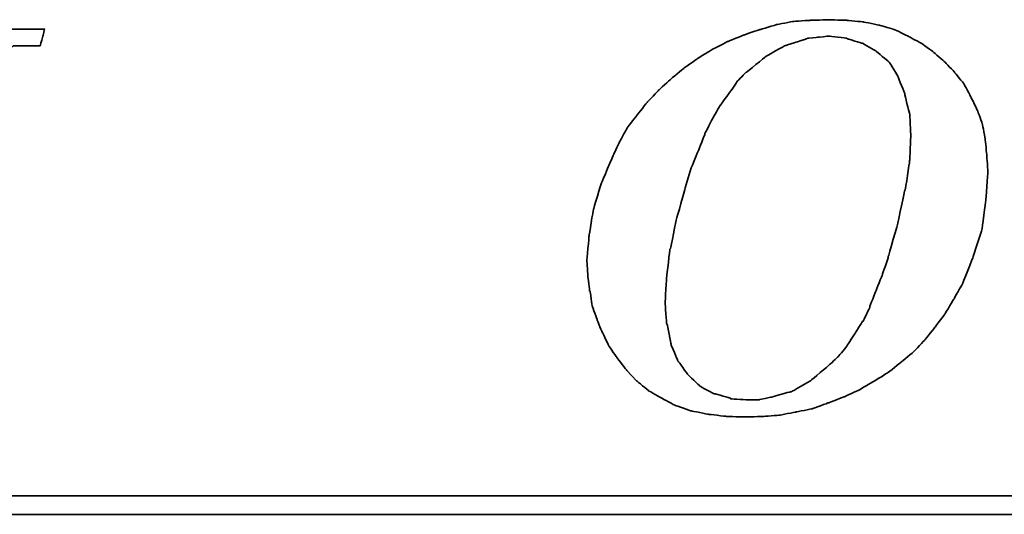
# Model space of a CAD drawing. Header units: millimetres. Extents: x 21 to 553, y -27 to 131.
# Tile 35 of 51: x 414.98 to 426.23, y 21.55 to 27.2. Entities that reach past the tile are written whole.
import ezdxf

# ---------------------------------------------------------------- set-up
doc = ezdxf.new("R2010")
doc.units = ezdxf.units.MM
doc.header["$LTSCALE"] = 0.15
doc.layers.add('DIM', color=4, linetype='CONTINUOUS')
doc.layers.add('layer 1', color=7, linetype='CONTINUOUS')

# ---------------------------------------------------------------- blocks, each defined once
blk = doc.blocks.new('TBI MOTION logo(完整正式版)')
at = {"layer": 'layer 1', "color": 22, "lineweight": 35}
for points, knots in [([(-11.34375, -6.98375), (-11.34375, -6.98375), (-10.91375, -7.43875), (-10.91375, -7.43875), (-10.91375, -7.43875), (-10.91375, -7.43875), (-10.38625, -7.87125), (-10.38625, -7.87125), (-10.38625, -7.87125), (-10.38625, -7.87125), (-9.81125, -8.20375), (-9.81125, -8.20375), (-9.81125, -8.20375), (-9.81125, -8.20375), (-9.21125, -8.51875), (-9.21125, -8.51875), (-9.21125, -8.51875), (-9.21125, -8.51875), (-8.51625, -8.75875), (-8.51625, -8.75875), (-8.51625, -8.75875), (-8.51625, -8.75875), (-7.77125, -8.90375), (-7.77125, -8.90375), (-7.77125, -8.90375), (-7.77125, -8.90375), (-6.97875, -8.99875), (-6.97875, -8.99875), (-6.97875, -8.99875), (-6.97875, -8.99875), (-6.14125, -9.02375), (-6.14125, -9.02375), (-6.14125, -9.02375), (-6.14125, -9.02375), (-5.37125, -8.99875), (-5.37125, -8.99875), (-5.37125, -8.99875), (-5.37125, -8.99875), (-4.65375, -8.94875), (-4.65375, -8.94875), (-4.65375, -8.94875), (-4.65375, -8.94875), (-3.93375, -8.80625), (-3.93375, -8.80625), (-3.93375, -8.80625), (-3.93375, -8.80625), (-3.21375, -8.66375), (-3.21375, -8.66375), (-3.21375, -8.66375), (-3.21375, -8.66375), (-2.49375, -8.39875), (-2.49375, -8.39875), (-2.49375, -8.39875), (-2.49375, -8.39875), (-1.79875, -8.13375), (-1.79875, -8.13375), (-1.79875, -8.13375), (-1.79875, -8.13375), (-1.17375, -7.84375), (-1.17375, -7.84375), (-1.17375, -7.84375), (-1.17375, -7.84375), (-0.52375, -7.46375), (-0.52375, -7.46375), (-0.52375, -7.46375), (-0.52375, -7.46375), (0.10124, -7.07875), (0.10124, -7.07875), (0.10124, -7.07875), (0.10124, -7.07875), (0.67625, -6.62375), (0.67625, -6.62375), (0.67625, -6.62375), (0.67625, -6.62375), (1.24874, -6.14375), (1.24874, -6.14375), (1.24874, -6.14375), (1.24874, -6.14375), (1.72874, -5.64125), (1.72874, -5.64125), (1.72874, -5.64125), (1.72874, -5.64125), (2.18624, -5.06375), (2.18624, -5.06375), (2.18624, -5.06375), (2.18624, -5.06375), (2.61625, -4.48874), (2.61625, -4.48874), (2.61625, -4.48874), (2.61625, -4.48874), (3.00125, -3.83874), (3.00125, -3.83874), (3.00125, -3.83874), (3.00125, -3.83874), (3.36124, -3.21374), (3.36124, -3.21374), (3.36124, -3.21374), (3.36124, -3.21374), (3.84374, -1.99125), (3.84374, -1.99125), (3.84374, -1.99125), (3.84374, -1.99125), (4.22625, -0.81875), (4.22625, -0.81875), (4.22625, -0.81875), (4.22625, -0.81875), (4.39125, 0.45624), (4.39125, 0.45624), (4.39125, 0.45624), (4.39125, 0.45624), (4.48874, 1.70124), (4.48874, 1.70124), (4.48874, 1.70124), (4.48874, 1.70124), (4.43874, 2.44625), (4.43874, 2.44625), (4.43874, 2.44625), (4.43874, 2.44625), (4.36874, 3.14125), (4.36874, 3.14125), (4.36874, 3.14125), (4.36874, 3.14125), (4.25125, 3.81125), (4.25125, 3.81125), (4.25125, 3.81125), (4.25125, 3.81125), (4.03124, 4.41125), (4.03124, 4.41125), (4.03124, 4.41125), (4.03124, 4.41125), (3.74374, 5.01125), (3.74374, 5.01125), (3.74374, 5.01125), (3.74374, 5.01125), (3.43124, 5.58875), (3.43124, 5.58875), (3.43124, 5.58875), (3.43124, 5.58875), (3.02625, 6.09125), (3.02625, 6.09125), (3.02625, 6.09125), (3.02625, 6.09125), (2.59374, 6.54875), (2.59374, 6.54875), (2.59374, 6.54875), (2.59374, 6.54875), (2.09124, 6.98125), (2.09124, 6.98125), (2.09124, 6.98125), (2.09124, 6.98125), (1.56124, 7.36625), (1.56124, 7.36625), (1.56124, 7.36625), (1.56124, 7.36625), (0.98624, 7.67625), (0.98624, 7.67625), (0.98624, 7.67625), (0.98624, 7.67625), (0.38624, 7.96375), (0.38624, 7.96375), (0.38624, 7.96375), (0.38624, 7.96375), (-0.25875, 8.15625), (-0.25875, 8.15625), (-0.25875, 8.15625), (-0.25875, 8.15625), (-0.98125, 8.30125), (-0.98125, 8.30125), (-0.98125, 8.30125), (-0.98125, 8.30125), (-1.70124, 8.37125), (-1.70124, 8.37125), (-1.70124, 8.37125), (-1.70124, 8.37125), (-2.49375, 8.39624), (-2.49375, 8.39624), (-2.49375, 8.39624), (-2.49375, 8.39624), (-3.28625, 8.37125), (-3.28625, 8.37125), (-3.28625, 8.37125), (-3.28625, 8.37125), (-4.05125, 8.32125), (-4.05125, 8.32125), (-4.05125, 8.32125), (-4.05125, 8.32125), (-4.77375, 8.18125), (-4.77375, 8.18125), (-4.77375, 8.18125), (-4.77375, 8.18125), (-5.51625, 7.96375), (-5.51625, 7.96375), (-5.51625, 7.96375), (-5.51625, 7.96375), (-6.21125, 7.72625), (-6.21125, 7.72625), (-6.21125, 7.72625), (-6.21125, 7.72625), (-6.92875, 7.43625), (-6.92875, 7.43625), (-6.92875, 7.43625), (-6.92875, 7.43625), (-7.57875, 7.10125), (-7.57875, 7.10125), (-7.57875, 7.10125), (-7.57875, 7.10125), (-8.24875, 6.69125), (-8.24875, 6.69125), (-8.24875, 6.69125), (-8.24875, 6.69125), (-8.84875, 6.26125), (-8.84875, 6.26125), (-8.84875, 6.26125), (-8.84875, 6.26125), (-9.42625, 5.78125), (-9.42625, 5.78125), (-9.42625, 5.78125), (-9.42625, 5.78125), (-9.95375, 5.30125), (-9.95375, 5.30125), (-9.95375, 5.30125), (-9.95375, 5.30125), (-10.43375, 4.79624), (-10.43375, 4.79624), (-10.43375, 4.79624), (-10.43375, 4.79624), (-10.88875, 4.22125), (-10.88875, 4.22125), (-10.88875, 4.22125), (-10.88875, 4.22125), (-11.29875, 3.69375), (-11.29875, 3.69375), (-11.29875, 3.69375), (-11.29875, 3.69375), (-11.63375, 3.09125), (-11.63375, 3.09125), (-11.63375, 3.09125), (-11.63375, 3.09125), (-11.91875, 2.49625), (-11.91875, 2.49625), (-11.91875, 2.49625), (-11.91875, 2.49625), (-12.44875, 1.24625), (-12.44875, 1.24625), (-12.44875, 1.24625), (-12.44875, 1.24625), (-12.80875, 0.06874), (-12.80875, 0.06874), (-12.80875, 0.06874), (-12.80875, 0.06874), (-12.99875, -1.07875), (-12.99875, -1.07875), (-12.99875, -1.07875), (-12.99875, -1.07875), (-13.09375, -2.18375), (-13.09375, -2.18375), (-13.09375, -2.18375), (-13.09375, -2.18375), (-13.04875, -2.85375), (-13.04875, -2.85375), (-13.04875, -2.85375), (-13.04875, -2.85375), (-12.97375, -3.50375), (-12.97375, -3.50375), (-12.97375, -3.50375), (-12.97375, -3.50375), (-12.95375, -3.50375), (-12.95375, -3.50375), (-12.95375, -3.50375), (-12.95375, -3.50375), (-12.85375, -4.17375), (-12.85375, -4.17375), (-12.85375, -4.17375), (-12.85375, -4.17375), (-12.63875, -4.77624), (-12.63875, -4.77624), (-12.63875, -4.77624), (-12.63875, -4.77624), (-12.39875, -5.35125), (-12.39875, -5.35125), (-12.39875, -5.35125), (-12.39875, -5.35125), (-12.11375, -5.92875), (-12.11375, -5.92875), (-12.11375, -5.92875), (-12.11375, -5.92875), (-11.75375, -6.45375), (-11.75375, -6.45375), (-11.75375, -6.45375), (-11.75375, -6.45375), (-11.34375, -6.98375), (-11.34375, -6.98375)], [0, 0, 0, 0, 0.01369863, 0.01369863, 0.01369863, 0.01369864, 0.02739726, 0.02739726, 0.02739726, 0.02739727, 0.04109589, 0.04109589, 0.04109589, 0.0410959, 0.05479452, 0.05479452, 0.05479452, 0.05479453, 0.06849315, 0.06849315, 0.06849315, 0.06849316, 0.08219178, 0.08219178, 0.08219178, 0.08219179, 0.09589041, 0.09589041, 0.09589041, 0.09589042, 0.10958904, 0.10958904, 0.10958904, 0.10958905, 0.12328767, 0.12328767, 0.12328767, 0.12328768, 0.1369863, 0.1369863, 0.1369863, 0.13698631, 0.15068493, 0.15068493, 0.15068493, 0.15068494, 0.16438356, 0.16438356, 0.16438356, 0.16438357, 0.17808219, 0.17808219, 0.17808219, 0.1780822, 0.19178082, 0.19178082, 0.19178082, 0.19178083, 0.20547945, 0.20547945, 0.20547945, 0.20547946, 0.21917808, 0.21917808, 0.21917808, 0.21917809, 0.23287671, 0.23287671, 0.23287671, 0.23287672, 0.24657534, 0.24657534, 0.24657534, 0.24657535, 0.26027397, 0.26027397, 0.26027397, 0.26027398, 0.2739726, 0.2739726, 0.2739726, 0.27397261, 0.28767123, 0.28767123, 0.28767123, 0.28767124, 0.30136986, 0.30136986, 0.30136986, 0.30136987, 0.31506849, 0.31506849, 0.31506849, 0.3150685, 0.32876712, 0.32876712, 0.32876712, 0.32876713, 0.34246575, 0.34246575, 0.34246575, 0.34246576, 0.35616438, 0.35616438, 0.35616438, 0.35616439, 0.36986301, 0.36986301, 0.36986301, 0.36986302, 0.38356164, 0.38356164, 0.38356164, 0.38356165, 0.39726027, 0.39726027, 0.39726027, 0.39726028, 0.4109589, 0.4109589, 0.4109589, 0.41095891, 0.42465753, 0.42465753, 0.42465753, 0.42465754, 0.43835616, 0.43835616, 0.43835616, 0.43835617, 0.45205479, 0.45205479, 0.45205479, 0.4520548, 0.46575342, 0.46575342, 0.46575342, 0.46575343, 0.47945205, 0.47945205, 0.47945205, 0.47945206, 0.49315068, 0.49315068, 0.49315068, 0.49315069, 0.50684932, 0.50684932, 0.50684932, 0.50684933, 0.52054795, 0.52054795, 0.52054795, 0.52054796, 0.53424658, 0.53424658, 0.53424658, 0.53424659, 0.54794521, 0.54794521, 0.54794521, 0.54794522, 0.56164384, 0.56164384, 0.56164384, 0.56164385, 0.57534247, 0.57534247, 0.57534247, 0.57534248, 0.5890411, 0.5890411, 0.5890411, 0.58904111, 0.60273973, 0.60273973, 0.60273973, 0.60273974, 0.61643836, 0.61643836, 0.61643836, 0.61643837, 0.63013699, 0.63013699, 0.63013699, 0.630137, 0.64383562, 0.64383562, 0.64383562, 0.64383563, 0.65753425, 0.65753425, 0.65753425, 0.65753426, 0.67123288, 0.67123288, 0.67123288, 0.67123289, 0.68493151, 0.68493151, 0.68493151, 0.68493152, 0.69863014, 0.69863014, 0.69863014, 0.69863015, 0.71232877, 0.71232877, 0.71232877, 0.71232878, 0.7260274, 0.7260274, 0.7260274, 0.72602741, 0.73972603, 0.73972603, 0.73972603, 0.73972604, 0.75342466, 0.75342466, 0.75342466, 0.75342467, 0.76712329, 0.76712329, 0.76712329, 0.7671233, 0.78082192, 0.78082192, 0.78082192, 0.78082193, 0.79452055, 0.79452055, 0.79452055, 0.79452056, 0.80821918, 0.80821918, 0.80821918, 0.80821919, 0.82191781, 0.82191781, 0.82191781, 0.82191782, 0.83561644, 0.83561644, 0.83561644, 0.83561645, 0.84931507, 0.84931507, 0.84931507, 0.84931508, 0.8630137, 0.8630137, 0.8630137, 0.86301371, 0.87671233, 0.87671233, 0.87671233, 0.87671234, 0.89041096, 0.89041096, 0.89041096, 0.89041097, 0.90410959, 0.90410959, 0.90410959, 0.9041096, 0.91780822, 0.91780822, 0.91780822, 0.91780823, 0.93150685, 0.93150685, 0.93150685, 0.93150686, 0.94520548, 0.94520548, 0.94520548, 0.94520549, 0.95890411, 0.95890411, 0.95890411, 0.95890412, 0.97260274, 0.97260274, 0.97260274, 0.97260275, 0.98630137, 0.98630137, 0.98630137, 0.98630138, 1, 1, 1, 1]), ([(-40.59125, -7.94375), (-40.59125, -7.94375), (-40.97375, -7.94375), (-40.97375, -7.94375), (-40.97375, -7.94375), (-40.97375, -7.94375), (-41.38125, -7.94375), (-41.38125, -7.94375), (-41.38125, -7.94375), (-41.38125, -7.94375), (-41.54875, -7.94375), (-41.54875, -7.94375), (-41.54875, -7.94375), (-41.54875, -7.94375), (-41.59875, -7.94375), (-41.59875, -7.94375), (-41.59875, -7.94375), (-41.59875, -7.94375), (-41.88375, -7.94375), (-41.88375, -7.94375), (-41.88375, -7.94375), (-41.88375, -7.94375), (-41.90875, -7.91875), (-41.90875, -7.91875), (-41.90875, -7.91875), (-41.90875, -7.91875), (-42.19875, -7.87125), (-42.19875, -7.87125), (-42.19875, -7.87125), (-42.19875, -7.87125), (-42.43875, -7.82375), (-42.43875, -7.82375), (-42.43875, -7.82375), (-42.43875, -7.82375), (-42.45875, -7.82375), (-42.45875, -7.82375), (-42.45875, -7.82375), (-42.45875, -7.82375), (-42.48625, -7.82375), (-42.48625, -7.82375), (-42.48625, -7.82375), (-42.48625, -7.82375), (-42.67625, -7.72375), (-42.67625, -7.72375), (-42.67625, -7.72375), (-42.67625, -7.72375), (-42.70125, -7.70375), (-42.70125, -7.70375), (-42.70125, -7.70375), (-42.70125, -7.70375), (-42.72375, -7.67875), (-42.72375, -7.67875), (-42.72375, -7.67875), (-42.72375, -7.67875), (-42.86875, -7.48875), (-42.86875, -7.48875), (-42.86875, -7.48875), (-42.86875, -7.48875), (-42.89375, -7.43875), (-42.89375, -7.43875), (-42.89375, -7.43875), (-42.89375, -7.43875), (-42.91875, -7.38875), (-42.91875, -7.38875), (-42.91875, -7.38875), (-42.91875, -7.38875), (-42.93875, -7.12875), (-42.93875, -7.12875), (-42.93875, -7.12875), (-42.93875, -7.12875), (-42.96375, -7.10375), (-42.96375, -7.10375), (-42.96375, -7.10375), (-42.96375, -7.10375), (-42.96375, -7.05375), (-42.96375, -7.05375), (-42.96375, -7.05375), (-42.96375, -7.05375), (-42.96375, -7.00875), (-42.96375, -7.00875), (-42.96375, -7.00875), (-42.96375, -7.00875), (-42.91875, -6.69625), (-42.91875, -6.69625), (-42.91875, -6.69625), (-42.91875, -6.69625), (-42.91875, -6.62375), (-42.91875, -6.62375), (-42.91875, -6.62375), (-42.91875, -6.62375), (-42.91875, -6.59625), (-42.91875, -6.59625), (-42.91875, -6.59625), (-42.91875, -6.59625), (-42.91875, -6.57375), (-42.91875, -6.57375), (-42.91875, -6.57375), (-42.91875, -6.57375), (-42.91875, -6.52875), (-42.91875, -6.52875), (-42.91875, -6.52875), (-42.91875, -6.52875), (-42.89375, -6.50375), (-42.89375, -6.50375), (-42.89375, -6.50375), (-42.89375, -6.50375), (-42.84375, -6.38375), (-42.84375, -6.38375), (-42.84375, -6.38375), (-42.84375, -6.38375), (-42.84375, -6.35875), (-42.84375, -6.35875), (-42.84375, -6.35875), (-42.84375, -6.35875), (-42.74625, -6.14375), (-42.74625, -6.14375), (-42.74625, -6.14375), (-42.74625, -6.14375), (-42.70125, -5.85375), (-42.70125, -5.85375), (-42.70125, -5.85375), (-42.70125, -5.85375), (-42.60375, -5.47125), (-42.60375, -5.47125), (-42.60375, -5.47125), (-42.60375, -5.47125), (-42.60375, -5.44875), (-42.60375, -5.44875), (-42.60375, -5.44875), (-42.60375, -5.44875), (-42.38875, -4.67875), (-42.38875, -4.67875), (-42.38875, -4.67875), (-42.38875, -4.67875), (-42.36375, -4.65375), (-42.36375, -4.65375), (-42.36375, -4.65375), (-42.36375, -4.65375), (-42.12375, -3.69625), (-42.12375, -3.69625), (-42.12375, -3.69625), (-42.12375, -3.69625), (-42.12375, -3.67374), (-42.12375, -3.67374), (-42.12375, -3.67374), (-42.12375, -3.67374), (-41.78875, -2.59374), (-41.78875, -2.59374), (-41.78875, -2.59374), (-41.78875, -2.59374), (-41.18875, -0.19375), (-41.18875, -0.19375), (-41.18875, -0.19375), (-41.18875, -0.19375), (-40.54375, 2.20624), (-40.54375, 2.20624), (-40.54375, 2.20624), (-40.54375, 2.20624), (-40.25375, 3.30875), (-40.25375, 3.30875), (-40.25375, 3.30875), (-40.25375, 3.30875), (-39.98875, 4.27125), (-39.98875, 4.27125), (-39.98875, 4.27125), (-39.98875, 4.27125), (-39.77375, 5.13125), (-39.77375, 5.13125), (-39.77375, 5.13125), (-39.77375, 5.13125), (-39.67875, 5.47125), (-39.67875, 5.47125), (-39.67875, 5.47125), (-39.67875, 5.47125), (-39.60375, 5.75625), (-39.60375, 5.75625), (-39.60375, 5.75625), (-39.60375, 5.75625), (-39.60375, 5.78125), (-39.60375, 5.78125), (-39.60375, 5.78125), (-39.60375, 5.78125), (-39.50875, 5.97125), (-39.50875, 5.97125), (-39.50875, 5.97125), (-39.50875, 5.97125), (-39.50875, 6.13875), (-39.50875, 6.13875), (-39.50875, 6.13875), (-39.50875, 6.13875), (-39.48625, 6.16625), (-39.48625, 6.16625), (-39.48625, 6.16625), (-39.48625, 6.16625), (-39.46125, 6.28625), (-39.46125, 6.28625), (-39.46125, 6.28625), (-39.46125, 6.28625), (-39.46125, 6.42625), (-39.46125, 6.42625), (-39.46125, 6.42625), (-39.46125, 6.42625), (-39.41375, 6.42625), (-39.41375, 6.42625), (-39.41375, 6.42625), (-39.41375, 6.42625), (-39.29375, 6.69125), (-39.29375, 6.69125), (-39.29375, 6.69125), (-39.29375, 6.69125), (-39.26875, 6.74125), (-39.26875, 6.74125), (-39.26875, 6.74125), (-39.26875, 6.74125), (-39.24375, 6.76625), (-39.24375, 6.76625), (-39.24375, 6.76625), (-39.24375, 6.76625), (-38.98375, 7.00624), (-38.98375, 7.00624), (-38.98375, 7.00624), (-38.98375, 7.00624), (-38.95625, 7.02624), (-38.95625, 7.02624), (-38.95625, 7.02624), (-38.95625, 7.02624), (-38.78875, 7.12624), (-38.78875, 7.12624), (-38.78875, 7.12624), (-38.78875, 7.12624), (-38.76375, 7.12624), (-38.76375, 7.12624), (-38.76375, 7.12624), (-38.76375, 7.12624), (-38.74375, 7.12624), (-38.74375, 7.12624), (-38.74375, 7.12624), (-38.74375, 7.12624), (-38.52875, 7.17125), (-38.52875, 7.17125), (-38.52875, 7.17125), (-38.52875, 7.17125), (-38.52875, 7.19624), (-38.52875, 7.19624), (-38.52875, 7.19624), (-38.52875, 7.19624), (-38.50375, 7.19624), (-38.50375, 7.19624), (-38.50375, 7.19624), (-38.50375, 7.19624), (-38.26125, 7.21875), (-38.26125, 7.21875), (-38.26125, 7.21875), (-38.26125, 7.21875), (-38.23875, 7.24624), (-38.23875, 7.24624), (-38.23875, 7.24624), (-38.23875, 7.24624), (-38.21625, 7.24624), (-38.21625, 7.24624), (-38.21625, 7.24624), (-38.21625, 7.24624), (-38.18875, 7.24624), (-38.18875, 7.24624), (-38.18875, 7.24624), (-38.18875, 7.24624), (-37.90375, 7.24624), (-37.90375, 7.24624), (-37.90375, 7.24624), (-37.90375, 7.24624), (-37.85375, 7.24624), (-37.85375, 7.24624), (-37.85375, 7.24624), (-37.85375, 7.24624), (-37.75875, 7.24624), (-37.75875, 7.24624), (-37.75875, 7.24624), (-37.75875, 7.24624), (-37.42375, 7.24624), (-37.42375, 7.24624), (-37.42375, 7.24624), (-37.42375, 7.24624), (-37.08875, 7.24624), (-37.08875, 7.24624), (-37.08875, 7.24624), (-37.08875, 7.24624), (-37.06375, 7.24624), (-37.06375, 7.24624), (-37.06375, 7.24624), (-37.06375, 7.24624), (-37.06375, 7.26624), (-37.06375, 7.26624), (-37.06375, 7.26624), (-37.06375, 7.26624), (-37.03875, 7.29125), (-37.03875, 7.29125), (-37.03875, 7.29125), (-37.03875, 7.29125), (-37.03875, 7.31625), (-37.03875, 7.31625), (-37.03875, 7.31625), (-37.03875, 7.31625), (-36.94125, 7.67625), (-36.94125, 7.67625), (-36.94125, 7.67625), (-36.94125, 7.67625), (-36.86875, 7.98625), (-36.86875, 7.98625), (-36.86875, 7.98625), (-36.86875, 7.98625), (-36.98875, 7.98625), (-36.98875, 7.98625), (-36.98875, 7.98625), (-36.98875, 7.98625), (-37.42375, 7.98625), (-37.42375, 7.98625), (-37.42375, 7.98625), (-37.42375, 7.98625), (-37.94875, 7.98625), (-37.94875, 7.98625), (-37.94875, 7.98625), (-37.94875, 7.98625), (-38.57375, 7.98625), (-38.57375, 7.98625), (-38.57375, 7.98625), (-38.57375, 7.98625), (-39.29375, 7.98625), (-39.29375, 7.98625), (-39.29375, 7.98625), (-39.29375, 7.98625), (-40.82875, 7.98625), (-40.82875, 7.98625), (-40.82875, 7.98625), (-40.82875, 7.98625), (-42.36375, 7.98625), (-42.36375, 7.98625), (-42.36375, 7.98625), (-42.36375, 7.98625), (-43.08375, 7.98625), (-43.08375, 7.98625), (-43.08375, 7.98625), (-43.08375, 7.98625), (-43.70875, 7.98625), (-43.70875, 7.98625), (-43.70875, 7.98625), (-43.70875, 7.98625), (-44.23375, 7.98625), (-44.23375, 7.98625), (-44.23375, 7.98625), (-44.23375, 7.98625), (-44.66875, 7.98625), (-44.66875, 7.98625), (-44.66875, 7.98625), (-44.66875, 7.98625), (-44.88375, 7.98625), (-44.88375, 7.98625), (-44.88375, 7.98625), (-44.88375, 7.98625), (-44.90875, 7.94125), (-44.90875, 7.94125), (-44.90875, 7.94125), (-44.90875, 7.94125), (-44.90875, 7.91625), (-44.90875, 7.91625), (-44.90875, 7.91625), (-44.90875, 7.91625), (-45.00375, 7.55625), (-45.00375, 7.55625), (-45.00375, 7.55625), (-45.00375, 7.55625), (-45.05375, 7.24624), (-45.05375, 7.24624), (-45.05375, 7.24624), (-45.05375, 7.24624), (-44.61875, 7.24624), (-44.61875, 7.24624), (-44.61875, 7.24624), (-44.61875, 7.24624), (-44.11375, 7.24624), (-44.11375, 7.24624), (-44.11375, 7.24624), (-44.11375, 7.24624), (-43.99375, 7.24624), (-43.99375, 7.24624), (-43.99375, 7.24624), (-43.99375, 7.24624), (-43.94625, 7.24624), (-43.94625, 7.24624), (-43.94625, 7.24624), (-43.94625, 7.24624), (-43.92374, 7.24624), (-43.92374, 7.24624), (-43.92374, 7.24624), (-43.92374, 7.24624), (-43.65875, 7.24624), (-43.65875, 7.24624), (-43.65875, 7.24624), (-43.65875, 7.24624), (-43.63875, 7.21875), (-43.63875, 7.21875), (-43.63875, 7.21875), (-43.63875, 7.21875), (-43.46875, 7.19624), (-43.46875, 7.19624), (-43.46875, 7.19624), (-43.46875, 7.19624), (-43.39875, 7.19624), (-43.39875, 7.19624), (-43.39875, 7.19624), (-43.39875, 7.19624), (-43.37125, 7.17125), (-43.37125, 7.17125), (-43.37125, 7.17125), (-43.37125, 7.17125), (-43.34875, 7.17125), (-43.34875, 7.17125), (-43.34875, 7.17125), (-43.34875, 7.17125), (-43.20375, 7.12624), (-43.20375, 7.12624), (-43.20375, 7.12624), (-43.20375, 7.12624), (-43.05875, 7.07624), (-43.05875, 7.07624), (-43.05875, 7.07624), (-43.05875, 7.07624), (-43.01375, 7.07624), (-43.01375, 7.07624), (-43.01375, 7.07624), (-43.01375, 7.07624), (-42.98875, 7.02624), (-42.98875, 7.02624), (-42.98875, 7.02624), (-42.98875, 7.02624), (-42.79875, 6.86125), (-42.79875, 6.86125), (-42.79875, 6.86125), (-42.79875, 6.86125), (-42.77375, 6.81125), (-42.77375, 6.81125), (-42.77375, 6.81125), (-42.77375, 6.81125), (-42.74625, 6.76625), (-42.74625, 6.76625), (-42.74625, 6.76625), (-42.74625, 6.76625), (-42.72375, 6.47625), (-42.72375, 6.47625), (-42.72375, 6.47625), (-42.72375, 6.47625), (-42.70125, 6.45124), (-42.70125, 6.45124), (-42.70125, 6.45124), (-42.70125, 6.45124), (-42.70125, 6.42625), (-42.70125, 6.42625), (-42.70125, 6.42625), (-42.70125, 6.42625), (-42.72375, 6.40625), (-42.72375, 6.40625), (-42.72375, 6.40625), (-42.72375, 6.40625), (-42.74625, 5.97125), (-42.74625, 5.97125), (-42.74625, 5.97125), (-42.74625, 5.97125), (-42.74625, 5.94625), (-42.74625, 5.94625), (-42.74625, 5.94625), (-42.74625, 5.94625), (-42.74625, 5.92625), (-42.74625, 5.92625), (-42.74625, 5.92625), (-42.74625, 5.92625), (-42.77375, 5.87625), (-42.77375, 5.87625), (-42.77375, 5.87625), (-42.77375, 5.87625), (-42.81875, 5.80625), (-42.81875, 5.80625), (-42.81875, 5.80625), (-42.81875, 5.80625), (-42.86875, 5.63625), (-42.86875, 5.63625), (-42.86875, 5.63625), (-42.86875, 5.63625), (-42.91875, 5.39625), (-42.91875, 5.39625), (-42.91875, 5.39625), (-42.91875, 5.39625), (-42.91875, 5.37124), (-42.91875, 5.37124), (-42.91875, 5.37124), (-42.91875, 5.37124), (-43.01375, 5.10874), (-43.01375, 5.10874), (-43.01375, 5.10874), (-43.01375, 5.10874), (-43.10875, 4.77124), (-43.10875, 4.77124), (-43.10875, 4.77124), (-43.10875, 4.77124), (-43.29875, 3.95625), (-43.29875, 3.95625), (-43.29875, 3.95625), (-43.29875, 3.95625), (-43.58875, 2.95125), (-43.58875, 2.95125), (-43.58875, 2.95125), (-43.58875, 2.95125), (-43.87375, 1.87125), (-43.87375, 1.87125), (-43.87375, 1.87125), (-43.87375, 1.87125), (-44.52625, -0.50374), (-44.52625, -0.50374), (-44.52625, -0.50374), (-44.52625, -0.50374), (-45.14875, -2.85375), (-45.14875, -2.85375), (-45.14875, -2.85375), (-45.14875, -2.85375), (-45.43375, -3.95875), (-45.43375, -3.95875), (-45.43375, -3.95875), (-45.43375, -3.95875), (-45.69875, -4.96875), (-45.69875, -4.96875), (-45.69875, -4.96875), (-45.69875, -4.96875), (-45.91375, -5.78375), (-45.91375, -5.78375), (-45.91375, -5.78375), (-45.91375, -5.78375), (-46.01375, -6.11875), (-46.01375, -6.11875), (-46.01375, -6.11875), (-46.01375, -6.11875), (-46.01375, -6.14375), (-46.01375, -6.14375), (-46.01375, -6.14375), (-46.01375, -6.14375), (-46.10875, -6.40875), (-46.10875, -6.40875), (-46.10875, -6.40875), (-46.10875, -6.40875), (-46.15375, -6.64875), (-46.15375, -6.64875), (-46.15375, -6.64875), (-46.15375, -6.64875), (-46.20375, -6.83875), (-46.20375, -6.83875), (-46.20375, -6.83875), (-46.20375, -6.83875), (-46.22875, -6.93375), (-46.22875, -6.93375), (-46.22875, -6.93375), (-46.22875, -6.93375), (-46.22875, -7.07875), (-46.22875, -7.07875), (-46.22875, -7.07875), (-46.22875, -7.07875), (-46.27375, -7.07875), (-46.27375, -7.07875), (-46.27375, -7.07875), (-46.27375, -7.07875), (-46.39375, -7.34375), (-46.39375, -7.34375), (-46.39375, -7.34375), (-46.39375, -7.34375), (-46.39375, -7.36875), (-46.39375, -7.36875), (-46.39375, -7.36875), (-46.39375, -7.36875), (-46.42125, -7.38875), (-46.42125, -7.38875), (-46.42125, -7.38875), (-46.42125, -7.38875), (-46.68375, -7.67875), (-46.68375, -7.67875), (-46.68375, -7.67875), (-46.68375, -7.67875), (-46.70875, -7.70375), (-46.70875, -7.70375), (-46.70875, -7.70375), (-46.70875, -7.70375), (-46.75375, -7.72375), (-46.75375, -7.72375), (-46.75375, -7.72375), (-46.75375, -7.72375), (-47.08875, -7.87125), (-47.08875, -7.87125), (-47.08875, -7.87125), (-47.08875, -7.87125), (-47.11625, -7.87125), (-47.11625, -7.87125), (-47.11625, -7.87125), (-47.11625, -7.87125), (-47.13875, -7.89375), (-47.13875, -7.89375), (-47.13875, -7.89375), (-47.13875, -7.89375), (-47.56875, -7.91875), (-47.56875, -7.91875), (-47.56875, -7.91875), (-47.56875, -7.91875), (-47.59625, -7.94375), (-47.59625, -7.94375), (-47.59625, -7.94375), (-47.59625, -7.94375), (-47.64375, -7.94375), (-47.64375, -7.94375), (-47.64375, -7.94375), (-47.64375, -7.94375), (-47.73625, -7.94375), (-47.73625, -7.94375), (-47.73625, -7.94375), (-47.73625, -7.94375), (-48.07375, -7.94375), (-48.07375, -7.94375), (-48.07375, -7.94375), (-48.07375, -7.94375), (-48.36125, -7.94375), (-48.36125, -7.94375), (-48.36125, -7.94375), (-48.36125, -7.94375), (-48.36125, -7.96625), (-48.36125, -7.96625), (-48.36125, -7.96625), (-48.36125, -7.96625), (-48.36125, -7.99125), (-48.36125, -7.99125), (-48.36125, -7.99125), (-48.36125, -7.99125), (-48.38875, -8.01375), (-48.38875, -8.01375), (-48.38875, -8.01375), (-48.38875, -8.01375), (-48.50875, -8.34875), (-48.50875, -8.34875), (-48.50875, -8.34875), (-48.50875, -8.34875), (-48.55375, -8.68625), (-48.55375, -8.68625), (-48.55375, -8.68625), (-48.55375, -8.68625), (-48.45875, -8.68625), (-48.45875, -8.68625), (-48.45875, -8.68625), (-48.45875, -8.68625), (-48.07375, -8.68625), (-48.07375, -8.68625), (-48.07375, -8.68625), (-48.07375, -8.68625), (-47.52375, -8.68625), (-47.52375, -8.68625), (-47.52375, -8.68625), (-47.52375, -8.68625), (-46.92375, -8.68625), (-46.92375, -8.68625), (-46.92375, -8.68625), (-46.92375, -8.68625), (-46.25375, -8.68625), (-46.25375, -8.68625), (-46.25375, -8.68625), (-46.25375, -8.68625), (-46.20375, -8.68625), (-46.20375, -8.68625), (-46.20375, -8.68625), (-46.20375, -8.68625), (-44.71375, -8.68625), (-44.71375, -8.68625), (-44.71375, -8.68625), (-44.71375, -8.68625), (-43.22875, -8.68625), (-43.22875, -8.68625), (-43.22875, -8.68625), (-43.22875, -8.68625), (-42.55875, -8.68625), (-42.55875, -8.68625), (-42.55875, -8.68625), (-42.55875, -8.68625), (-42.50875, -8.68625), (-42.50875, -8.68625), (-42.50875, -8.68625), (-42.50875, -8.68625), (-41.93375, -8.68625), (-41.93375, -8.68625), (-41.93375, -8.68625), (-41.93375, -8.68625), (-41.38125, -8.68625), (-41.38125, -8.68625), (-41.38125, -8.68625), (-41.38125, -8.68625), (-40.97375, -8.68625), (-40.97375, -8.68625), (-40.97375, -8.68625), (-40.97375, -8.68625), (-40.78125, -8.68625), (-40.78125, -8.68625), (-40.78125, -8.68625), (-40.78125, -8.68625), (-40.78125, -8.63875), (-40.78125, -8.63875), (-40.78125, -8.63875), (-40.78125, -8.63875), (-40.75875, -8.63875), (-40.75875, -8.63875), (-40.75875, -8.63875), (-40.75875, -8.63875), (-40.66375, -8.27875), (-40.66375, -8.27875), (-40.66375, -8.27875), (-40.66375, -8.27875), (-40.59125, -7.94375), (-40.59125, -7.94375)], [0, 0, 0, 0, 0.00558659, 0.00558659, 0.00558659, 0.0055866, 0.01117318, 0.01117318, 0.01117318, 0.01117319, 0.01675978, 0.01675978, 0.01675978, 0.01675979, 0.02234637, 0.02234637, 0.02234637, 0.02234638, 0.02793296, 0.02793296, 0.02793296, 0.02793297, 0.03351955, 0.03351955, 0.03351955, 0.03351956, 0.03910615, 0.03910615, 0.03910615, 0.03910616, 0.04469274, 0.04469274, 0.04469274, 0.04469275, 0.05027933, 0.05027933, 0.05027933, 0.05027934, 0.05586592, 0.05586592, 0.05586592, 0.05586593, 0.06145251, 0.06145251, 0.06145251, 0.06145252, 0.06703911, 0.06703911, 0.06703911, 0.06703912, 0.0726257, 0.0726257, 0.0726257, 0.07262571, 0.07821229, 0.07821229, 0.07821229, 0.0782123, 0.08379888, 0.08379888, 0.08379888, 0.08379889, 0.08938547, 0.08938547, 0.08938547, 0.08938548, 0.09497207, 0.09497207, 0.09497207, 0.09497208, 0.10055866, 0.10055866, 0.10055866, 0.10055867, 0.10614525, 0.10614525, 0.10614525, 0.10614526, 0.11173184, 0.11173184, 0.11173184, 0.11173185, 0.11731844, 0.11731844, 0.11731844, 0.11731845, 0.12290503, 0.12290503, 0.12290503, 0.12290504, 0.12849162, 0.12849162, 0.12849162, 0.12849163, 0.13407821, 0.13407821, 0.13407821, 0.13407822, 0.1396648, 0.1396648, 0.1396648, 0.13966481, 0.1452514, 0.1452514, 0.1452514, 0.14525141, 0.15083799, 0.15083799, 0.15083799, 0.150838, 0.15642458, 0.15642458, 0.15642458, 0.15642459, 0.16201117, 0.16201117, 0.16201117, 0.16201118, 0.16759777, 0.16759777, 0.16759777, 0.16759778, 0.17318436, 0.17318436, 0.17318436, 0.17318437, 0.17877095, 0.17877095, 0.17877095, 0.17877096, 0.18435754, 0.18435754, 0.18435754, 0.18435755, 0.18994413, 0.18994413, 0.18994413, 0.18994414, 0.19553073, 0.19553073, 0.19553073, 0.19553074, 0.20111732, 0.20111732, 0.20111732, 0.20111733, 0.20670391, 0.20670391, 0.20670391, 0.20670392, 0.2122905, 0.2122905, 0.2122905, 0.21229051, 0.21787709, 0.21787709, 0.21787709, 0.2178771, 0.22346369, 0.22346369, 0.22346369, 0.2234637, 0.22905028, 0.22905028, 0.22905028, 0.22905029, 0.23463687, 0.23463687, 0.23463687, 0.23463688, 0.24022346, 0.24022346, 0.24022346, 0.24022347, 0.24581006, 0.24581006, 0.24581006, 0.24581007, 0.25139665, 0.25139665, 0.25139665, 0.25139666, 0.25698324, 0.25698324, 0.25698324, 0.25698325, 0.26256983, 0.26256983, 0.26256983, 0.26256984, 0.26815642, 0.26815642, 0.26815642, 0.26815643, 0.27374302, 0.27374302, 0.27374302, 0.27374303, 0.27932961, 0.27932961, 0.27932961, 0.27932962, 0.2849162, 0.2849162, 0.2849162, 0.28491621, 0.29050279, 0.29050279, 0.29050279, 0.2905028, 0.29608939, 0.29608939, 0.29608939, 0.2960894, 0.30167598, 0.30167598, 0.30167598, 0.30167599, 0.30726257, 0.30726257, 0.30726257, 0.30726258, 0.31284916, 0.31284916, 0.31284916, 0.31284917, 0.31843575, 0.31843575, 0.31843575, 0.31843576, 0.32402235, 0.32402235, 0.32402235, 0.32402236, 0.32960894, 0.32960894, 0.32960894, 0.32960895, 0.33519553, 0.33519553, 0.33519553, 0.33519554, 0.34078212, 0.34078212, 0.34078212, 0.34078213, 0.34636872, 0.34636872, 0.34636872, 0.34636873, 0.35195531, 0.35195531, 0.35195531, 0.35195532, 0.3575419, 0.3575419, 0.3575419, 0.35754191, 0.36312849, 0.36312849, 0.36312849, 0.3631285, 0.36871508, 0.36871508, 0.36871508, 0.36871509, 0.37430168, 0.37430168, 0.37430168, 0.37430169, 0.37988827, 0.37988827, 0.37988827, 0.37988828, 0.38547486, 0.38547486, 0.38547486, 0.38547487, 0.39106145, 0.39106145, 0.39106145, 0.39106146, 0.39664804, 0.39664804, 0.39664804, 0.39664805, 0.40223464, 0.40223464, 0.40223464, 0.40223465, 0.40782123, 0.40782123, 0.40782123, 0.40782124, 0.41340782, 0.41340782, 0.41340782, 0.41340783, 0.41899441, 0.41899441, 0.41899441, 0.41899442, 0.42458101, 0.42458101, 0.42458101, 0.42458102, 0.4301676, 0.4301676, 0.4301676, 0.43016761, 0.43575419, 0.43575419, 0.43575419, 0.4357542, 0.44134078, 0.44134078, 0.44134078, 0.44134079, 0.44692737, 0.44692737, 0.44692737, 0.44692738, 0.45251397, 0.45251397, 0.45251397, 0.45251398, 0.45810056, 0.45810056, 0.45810056, 0.45810057, 0.46368715, 0.46368715, 0.46368715, 0.46368716, 0.46927374, 0.46927374, 0.46927374, 0.46927375, 0.47486034, 0.47486034, 0.47486034, 0.47486035, 0.48044693, 0.48044693, 0.48044693, 0.48044694, 0.48603352, 0.48603352, 0.48603352, 0.48603353, 0.49162011, 0.49162011, 0.49162011, 0.49162012, 0.4972067, 0.4972067, 0.4972067, 0.49720671, 0.5027933, 0.5027933, 0.5027933, 0.50279331, 0.50837989, 0.50837989, 0.50837989, 0.5083799, 0.51396648, 0.51396648, 0.51396648, 0.51396649, 0.51955307, 0.51955307, 0.51955307, 0.51955308, 0.52513966, 0.52513966, 0.52513966, 0.52513967, 0.53072626, 0.53072626, 0.53072626, 0.53072627, 0.53631285, 0.53631285, 0.53631285, 0.53631286, 0.54189944, 0.54189944, 0.54189944, 0.54189945, 0.54748603, 0.54748603, 0.54748603, 0.54748604, 0.55307263, 0.55307263, 0.55307263, 0.55307264, 0.55865922, 0.55865922, 0.55865922, 0.55865923, 0.56424581, 0.56424581, 0.56424581, 0.56424582, 0.5698324, 0.5698324, 0.5698324, 0.56983241, 0.57541899, 0.57541899, 0.57541899, 0.575419, 0.58100559, 0.58100559, 0.58100559, 0.5810056, 0.58659218, 0.58659218, 0.58659218, 0.58659219, 0.59217877, 0.59217877, 0.59217877, 0.59217878, 0.59776536, 0.59776536, 0.59776536, 0.59776537, 0.60335196, 0.60335196, 0.60335196, 0.60335197, 0.60893855, 0.60893855, 0.60893855, 0.60893856, 0.61452514, 0.61452514, 0.61452514, 0.61452515, 0.62011173, 0.62011173, 0.62011173, 0.62011174, 0.62569832, 0.62569832, 0.62569832, 0.62569833, 0.63128492, 0.63128492, 0.63128492, 0.63128493, 0.63687151, 0.63687151, 0.63687151, 0.63687152, 0.6424581, 0.6424581, 0.6424581, 0.64245811, 0.64804469, 0.64804469, 0.64804469, 0.6480447, 0.65363128, 0.65363128, 0.65363128, 0.65363129, 0.65921788, 0.65921788, 0.65921788, 0.65921789, 0.66480447, 0.66480447, 0.66480447, 0.66480448, 0.67039106, 0.67039106, 0.67039106, 0.67039107, 0.67597765, 0.67597765, 0.67597765, 0.67597766, 0.68156425, 0.68156425, 0.68156425, 0.68156426, 0.68715084, 0.68715084, 0.68715084, 0.68715085, 0.69273743, 0.69273743, 0.69273743, 0.69273744, 0.69832402, 0.69832402, 0.69832402, 0.69832403, 0.70391061, 0.70391061, 0.70391061, 0.70391062, 0.70949721, 0.70949721, 0.70949721, 0.70949722, 0.7150838, 0.7150838, 0.7150838, 0.71508381, 0.72067039, 0.72067039, 0.72067039, 0.7206704, 0.72625698, 0.72625698, 0.72625698, 0.72625699, 0.73184358, 0.73184358, 0.73184358, 0.73184359, 0.73743017, 0.73743017, 0.73743017, 0.73743018, 0.74301676, 0.74301676, 0.74301676, 0.74301677, 0.74860335, 0.74860335, 0.74860335, 0.74860336, 0.75418994, 0.75418994, 0.75418994, 0.75418995, 0.75977654, 0.75977654, 0.75977654, 0.75977655, 0.76536313, 0.76536313, 0.76536313, 0.76536314, 0.77094972, 0.77094972, 0.77094972, 0.77094973, 0.77653631, 0.77653631, 0.77653631, 0.77653632, 0.78212291, 0.78212291, 0.78212291, 0.78212292, 0.7877095, 0.7877095, 0.7877095, 0.78770951, 0.79329609, 0.79329609, 0.79329609, 0.7932961, 0.79888268, 0.79888268, 0.79888268, 0.79888269, 0.80446927, 0.80446927, 0.80446927, 0.80446928, 0.81005587, 0.81005587, 0.81005587, 0.81005588, 0.81564246, 0.81564246, 0.81564246, 0.81564247, 0.82122905, 0.82122905, 0.82122905, 0.82122906, 0.82681564, 0.82681564, 0.82681564, 0.82681565, 0.83240223, 0.83240223, 0.83240223, 0.83240224, 0.83798883, 0.83798883, 0.83798883, 0.83798884, 0.84357542, 0.84357542, 0.84357542, 0.84357543, 0.84916201, 0.84916201, 0.84916201, 0.84916202, 0.8547486, 0.8547486, 0.8547486, 0.85474861, 0.8603352, 0.8603352, 0.8603352, 0.86033521, 0.86592179, 0.86592179, 0.86592179, 0.8659218, 0.87150838, 0.87150838, 0.87150838, 0.87150839, 0.87709497, 0.87709497, 0.87709497, 0.87709498, 0.88268156, 0.88268156, 0.88268156, 0.88268157, 0.88826816, 0.88826816, 0.88826816, 0.88826817, 0.89385475, 0.89385475, 0.89385475, 0.89385476, 0.89944134, 0.89944134, 0.89944134, 0.89944135, 0.90502793, 0.90502793, 0.90502793, 0.90502794, 0.91061453, 0.91061453, 0.91061453, 0.91061454, 0.91620112, 0.91620112, 0.91620112, 0.91620113, 0.92178771, 0.92178771, 0.92178771, 0.92178772, 0.9273743, 0.9273743, 0.9273743, 0.92737431, 0.93296089, 0.93296089, 0.93296089, 0.9329609, 0.93854749, 0.93854749, 0.93854749, 0.9385475, 0.94413408, 0.94413408, 0.94413408, 0.94413409, 0.94972067, 0.94972067, 0.94972067, 0.94972068, 0.95530726, 0.95530726, 0.95530726, 0.95530727, 0.96089385, 0.96089385, 0.96089385, 0.96089386, 0.96648045, 0.96648045, 0.96648045, 0.96648046, 0.97206704, 0.97206704, 0.97206704, 0.97206705, 0.97765363, 0.97765363, 0.97765363, 0.97765364, 0.98324022, 0.98324022, 0.98324022, 0.98324023, 0.98882682, 0.98882682, 0.98882682, 0.98882683, 0.99441341, 0.99441341, 0.99441341, 0.99441342, 1, 1, 1, 1]), ([(-8.77875, 1.03124), (-8.77875, 1.03124), (-8.51625, 1.89625), (-8.51625, 1.89625), (-8.51625, 1.89625), (-8.51625, 1.89625), (-8.20375, 2.66375), (-8.20375, 2.66375), (-8.20375, 2.66375), (-8.20375, 2.66375), (-7.91625, 3.38125), (-7.91625, 3.38125), (-7.91625, 3.38125), (-7.91625, 3.38125), (-7.91625, 3.40624), (-7.91625, 3.40624), (-7.91625, 3.40624), (-7.91625, 3.40624), (-7.57875, 4.07624), (-7.57875, 4.07624), (-7.57875, 4.07624), (-7.57875, 4.07624), (-7.24375, 4.65125), (-7.24375, 4.65125), (-7.24375, 4.65125), (-7.24375, 4.65125), (-7.21875, 4.65125), (-7.21875, 4.65125), (-7.21875, 4.65125), (-7.21875, 4.65125), (-7.21875, 4.67624), (-7.21875, 4.67624), (-7.21875, 4.67624), (-7.21875, 4.67624), (-6.83625, 5.20375), (-6.83625, 5.20375), (-6.83625, 5.20375), (-6.83625, 5.20375), (-6.49875, 5.68625), (-6.49875, 5.68625), (-6.49875, 5.68625), (-6.49875, 5.68625), (-6.49875, 5.70625), (-6.49875, 5.70625), (-6.49875, 5.70625), (-6.49875, 5.70625), (-6.11625, 6.09125), (-6.11625, 6.09125), (-6.11625, 6.09125), (-6.11625, 6.09125), (-6.09125, 6.09125), (-6.09125, 6.09125), (-6.09125, 6.09125), (-6.09125, 6.09125), (-5.27375, 6.76625), (-5.27375, 6.76625), (-5.27375, 6.76625), (-5.27375, 6.76625), (-5.24875, 6.76625), (-5.24875, 6.76625), (-5.24875, 6.76625), (-5.24875, 6.76625), (-5.24875, 6.78625), (-5.24875, 6.78625), (-5.24875, 6.78625), (-5.24875, 6.78625), (-4.38875, 7.26624), (-4.38875, 7.26624), (-4.38875, 7.26624), (-4.38875, 7.26624), (-4.36125, 7.26624), (-4.36125, 7.26624), (-4.36125, 7.26624), (-4.36125, 7.26624), (-3.93375, 7.41125), (-3.93375, 7.41125), (-3.93375, 7.41125), (-3.93375, 7.41125), (-3.47375, 7.55625), (-3.47375, 7.55625), (-3.47375, 7.55625), (-3.47375, 7.55625), (-3.45375, 7.55625), (-3.45375, 7.55625), (-3.45375, 7.55625), (-3.45375, 7.55625), (-3.42875, 7.58124), (-3.42875, 7.58124), (-3.42875, 7.58124), (-3.42875, 7.58124), (-2.97375, 7.62625), (-2.97375, 7.62625), (-2.97375, 7.62625), (-2.97375, 7.62625), (-2.49375, 7.67625), (-2.49375, 7.67625), (-2.49375, 7.67625), (-2.49375, 7.67625), (-2.46875, 7.67625), (-2.46875, 7.67625), (-2.46875, 7.67625), (-2.46875, 7.67625), (-1.70124, 7.58124), (-1.70124, 7.58124), (-1.70124, 7.58124), (-1.70124, 7.58124), (-1.67875, 7.55625), (-1.67875, 7.55625), (-1.67875, 7.55625), (-1.67875, 7.55625), (-1.65375, 7.55625), (-1.65375, 7.55625), (-1.65375, 7.55625), (-1.65375, 7.55625), (-1.03125, 7.36625), (-1.03125, 7.36625), (-1.03125, 7.36625), (-1.03125, 7.36625), (-1.00625, 7.36625), (-1.00625, 7.36625), (-1.00625, 7.36625), (-1.00625, 7.36625), (-0.43124, 7.02624), (-0.43124, 7.02624), (-0.43124, 7.02624), (-0.43124, 7.02624), (-0.40625, 7.00624), (-0.40625, 7.00624), (-0.40625, 7.00624), (-0.40625, 7.00624), (0.12124, 6.57124), (0.12124, 6.57124), (0.12124, 6.57124), (0.12124, 6.57124), (0.14624, 6.54875), (0.14624, 6.54875), (0.14624, 6.54875), (0.14624, 6.54875), (0.17124, 6.52375), (0.17124, 6.52375), (0.17124, 6.52375), (0.17124, 6.52375), (0.55625, 5.89875), (0.55625, 5.89875), (0.55625, 5.89875), (0.55625, 5.89875), (0.55625, 5.87625), (0.55625, 5.87625), (0.55625, 5.87625), (0.55625, 5.87625), (0.84124, 5.15625), (0.84124, 5.15625), (0.84124, 5.15625), (0.84124, 5.15625), (0.84124, 5.13125), (0.84124, 5.13125), (0.84124, 5.13125), (0.84124, 5.13125), (1.03624, 4.31875), (1.03624, 4.31875), (1.03624, 4.31875), (1.03624, 4.31875), (1.05624, 4.31875), (1.05624, 4.31875), (1.05624, 4.31875), (1.05624, 4.31875), (1.05624, 4.29125), (1.05624, 4.29125), (1.05624, 4.29125), (1.05624, 4.29125), (1.10625, 3.33125), (1.10625, 3.33125), (1.10625, 3.33125), (1.10625, 3.33125), (1.10625, 3.30875), (1.10625, 3.30875), (1.10625, 3.30875), (1.10625, 3.30875), (1.05624, 2.20624), (1.05624, 2.20624), (1.05624, 2.20624), (1.05624, 2.20624), (1.05624, 2.18124), (1.05624, 2.18124), (1.05624, 2.18124), (1.05624, 2.18124), (0.86624, 0.93624), (0.86624, 0.93624), (0.86624, 0.93624), (0.86624, 0.93624), (0.84124, 0.93624), (0.84124, 0.93624), (0.84124, 0.93624), (0.84124, 0.93624), (0.55625, -0.45874), (0.55625, -0.45874), (0.55625, -0.45874), (0.55625, -0.45874), (0.12124, -1.99125), (0.12124, -1.99125), (0.12124, -1.99125), (0.12124, -1.99125), (0.12124, -2.01874), (0.12124, -2.01874), (0.12124, -2.01874), (0.12124, -2.01874), (-0.13874, -2.78375), (-0.13874, -2.78375), (-0.13874, -2.78375), (-0.13874, -2.78375), (-0.43124, -3.50375), (-0.43124, -3.50375), (-0.43124, -3.50375), (-0.43124, -3.50375), (-0.69375, -4.19875), (-0.69375, -4.19875), (-0.69375, -4.19875), (-0.69375, -4.19875), (-0.69375, -4.22375), (-0.69375, -4.22375), (-0.69375, -4.22375), (-0.69375, -4.22375), (-0.98125, -4.82374), (-0.98125, -4.82374), (-0.98125, -4.82374), (-0.98125, -4.82374), (-1.00625, -4.82374), (-1.00625, -4.82374), (-1.00625, -4.82374), (-1.00625, -4.82374), (-1.33875, -5.35125), (-1.33875, -5.35125), (-1.33875, -5.35125), (-1.33875, -5.35125), (-1.67875, -5.87875), (-1.67875, -5.87875), (-1.67875, -5.87875), (-1.67875, -5.87875), (-1.67875, -5.90375), (-1.67875, -5.90375), (-1.67875, -5.90375), (-1.67875, -5.90375), (-2.05875, -6.35875), (-2.05875, -6.35875), (-2.05875, -6.35875), (-2.05875, -6.35875), (-2.08375, -6.38375), (-2.08375, -6.38375), (-2.08375, -6.38375), (-2.08375, -6.38375), (-2.46875, -6.74375), (-2.46875, -6.74375), (-2.46875, -6.74375), (-2.46875, -6.74375), (-3.25875, -7.41625), (-3.25875, -7.41625), (-3.25875, -7.41625), (-3.25875, -7.41625), (-3.28625, -7.43875), (-3.28625, -7.43875), (-3.28625, -7.43875), (-3.28625, -7.43875), (-4.12375, -7.91875), (-4.12375, -7.91875), (-4.12375, -7.91875), (-4.12375, -7.91875), (-4.14875, -7.91875), (-4.14875, -7.91875), (-4.14875, -7.91875), (-4.14875, -7.91875), (-4.17125, -7.91875), (-4.17125, -7.91875), (-4.17125, -7.91875), (-4.17125, -7.91875), (-5.03375, -8.15875), (-5.03375, -8.15875), (-5.03375, -8.15875), (-5.03375, -8.15875), (-5.51625, -8.25625), (-5.51625, -8.25625), (-5.51625, -8.25625), (-5.51625, -8.25625), (-5.54125, -8.27875), (-5.54125, -8.27875), (-5.54125, -8.27875), (-5.54125, -8.27875), (-5.56375, -8.27875), (-5.56375, -8.27875), (-5.56375, -8.27875), (-5.56375, -8.27875), (-5.99625, -8.27875), (-5.99625, -8.27875), (-5.99625, -8.27875), (-5.99625, -8.27875), (-6.76375, -8.23125), (-6.76375, -8.23125), (-6.76375, -8.23125), (-6.76375, -8.23125), (-6.78875, -8.23125), (-6.78875, -8.23125), (-6.78875, -8.23125), (-6.78875, -8.23125), (-6.78875, -8.20375), (-6.78875, -8.20375), (-6.78875, -8.20375), (-6.78875, -8.20375), (-7.45875, -8.01375), (-7.45875, -8.01375), (-7.45875, -8.01375), (-7.45875, -8.01375), (-7.48375, -8.01375), (-7.48375, -8.01375), (-7.48375, -8.01375), (-7.48375, -8.01375), (-7.50875, -8.01375), (-7.50875, -8.01375), (-7.50875, -8.01375), (-7.50875, -8.01375), (-8.13125, -7.67875), (-8.13125, -7.67875), (-8.13125, -7.67875), (-8.13125, -7.67875), (-8.15625, -7.65375), (-8.15625, -7.65375), (-8.15625, -7.65375), (-8.15625, -7.65375), (-8.65875, -7.17375), (-8.65875, -7.17375), (-8.65875, -7.17375), (-8.65875, -7.17375), (-8.68375, -7.14875), (-8.68375, -7.14875), (-8.68375, -7.14875), (-8.68375, -7.14875), (-9.08875, -6.57375), (-9.08875, -6.57375), (-9.08875, -6.57375), (-9.08875, -6.57375), (-9.11375, -6.54875), (-9.11375, -6.54875), (-9.11375, -6.54875), (-9.11375, -6.54875), (-9.11375, -6.52875), (-9.11375, -6.52875), (-9.11375, -6.52875), (-9.11375, -6.52875), (-9.40375, -5.85375), (-9.40375, -5.85375), (-9.40375, -5.85375), (-9.40375, -5.85375), (-9.40375, -5.82875), (-9.40375, -5.82875), (-9.40375, -5.82875), (-9.40375, -5.82875), (-9.56875, -4.96875), (-9.56875, -4.96875), (-9.56875, -4.96875), (-9.56875, -4.96875), (-9.59375, -4.94375), (-9.59375, -4.94375), (-9.59375, -4.94375), (-9.59375, -4.94375), (-9.66375, -4.03375), (-9.66375, -4.03375), (-9.66375, -4.03375), (-9.66375, -4.03375), (-9.66375, -4.00875), (-9.66375, -4.00875), (-9.66375, -4.00875), (-9.66375, -4.00875), (-9.59375, -2.85375), (-9.59375, -2.85375), (-9.59375, -2.85375), (-9.59375, -2.85375), (-9.45125, -1.65875), (-9.45125, -1.65875), (-9.45125, -1.65875), (-9.45125, -1.65875), (-9.42625, -1.63375), (-9.42625, -1.63375), (-9.42625, -1.63375), (-9.42625, -1.63375), (-9.16125, -0.33875), (-9.16125, -0.33875), (-9.16125, -0.33875), (-9.16125, -0.33875), (-8.77875, 1.00624), (-8.77875, 1.00624), (-8.77875, 1.00624), (-8.77875, 1.00624), (-8.77875, 1.03124), (-8.77875, 1.03124)], [0, 0, 0, 0, 0.01020408, 0.01020408, 0.01020408, 0.01020409, 0.02040816, 0.02040816, 0.02040816, 0.02040817, 0.03061224, 0.03061224, 0.03061224, 0.03061225, 0.04081633, 0.04081633, 0.04081633, 0.04081634, 0.05102041, 0.05102041, 0.05102041, 0.05102042, 0.06122449, 0.06122449, 0.06122449, 0.0612245, 0.07142857, 0.07142857, 0.07142857, 0.07142858, 0.08163265, 0.08163265, 0.08163265, 0.08163266, 0.09183673, 0.09183673, 0.09183673, 0.09183674, 0.10204082, 0.10204082, 0.10204082, 0.10204083, 0.1122449, 0.1122449, 0.1122449, 0.11224491, 0.12244898, 0.12244898, 0.12244898, 0.12244899, 0.13265306, 0.13265306, 0.13265306, 0.13265307, 0.14285714, 0.14285714, 0.14285714, 0.14285715, 0.15306122, 0.15306122, 0.15306122, 0.15306123, 0.16326531, 0.16326531, 0.16326531, 0.16326532, 0.17346939, 0.17346939, 0.17346939, 0.1734694, 0.18367347, 0.18367347, 0.18367347, 0.18367348, 0.19387755, 0.19387755, 0.19387755, 0.19387756, 0.20408163, 0.20408163, 0.20408163, 0.20408164, 0.21428571, 0.21428571, 0.21428571, 0.21428572, 0.2244898, 0.2244898, 0.2244898, 0.22448981, 0.23469388, 0.23469388, 0.23469388, 0.23469389, 0.24489796, 0.24489796, 0.24489796, 0.24489797, 0.25510204, 0.25510204, 0.25510204, 0.25510205, 0.26530612, 0.26530612, 0.26530612, 0.26530613, 0.2755102, 0.2755102, 0.2755102, 0.27551021, 0.28571429, 0.28571429, 0.28571429, 0.2857143, 0.29591837, 0.29591837, 0.29591837, 0.29591838, 0.30612245, 0.30612245, 0.30612245, 0.30612246, 0.31632653, 0.31632653, 0.31632653, 0.31632654, 0.32653061, 0.32653061, 0.32653061, 0.32653062, 0.33673469, 0.33673469, 0.33673469, 0.3367347, 0.34693878, 0.34693878, 0.34693878, 0.34693879, 0.35714286, 0.35714286, 0.35714286, 0.35714287, 0.36734694, 0.36734694, 0.36734694, 0.36734695, 0.37755102, 0.37755102, 0.37755102, 0.37755103, 0.3877551, 0.3877551, 0.3877551, 0.38775511, 0.39795918, 0.39795918, 0.39795918, 0.39795919, 0.40816327, 0.40816327, 0.40816327, 0.40816328, 0.41836735, 0.41836735, 0.41836735, 0.41836736, 0.42857143, 0.42857143, 0.42857143, 0.42857144, 0.43877551, 0.43877551, 0.43877551, 0.43877552, 0.44897959, 0.44897959, 0.44897959, 0.4489796, 0.45918367, 0.45918367, 0.45918367, 0.45918368, 0.46938776, 0.46938776, 0.46938776, 0.46938777, 0.47959184, 0.47959184, 0.47959184, 0.47959185, 0.48979592, 0.48979592, 0.48979592, 0.48979593, 0.5, 0.5, 0.5, 0.50000001, 0.51020408, 0.51020408, 0.51020408, 0.51020409, 0.52040816, 0.52040816, 0.52040816, 0.52040817, 0.53061224, 0.53061224, 0.53061224, 0.53061225, 0.54081633, 0.54081633, 0.54081633, 0.54081634, 0.55102041, 0.55102041, 0.55102041, 0.55102042, 0.56122449, 0.56122449, 0.56122449, 0.5612245, 0.57142857, 0.57142857, 0.57142857, 0.57142858, 0.58163265, 0.58163265, 0.58163265, 0.58163266, 0.59183673, 0.59183673, 0.59183673, 0.59183674, 0.60204082, 0.60204082, 0.60204082, 0.60204083, 0.6122449, 0.6122449, 0.6122449, 0.61224491, 0.62244898, 0.62244898, 0.62244898, 0.62244899, 0.63265306, 0.63265306, 0.63265306, 0.63265307, 0.64285714, 0.64285714, 0.64285714, 0.64285715, 0.65306122, 0.65306122, 0.65306122, 0.65306123, 0.66326531, 0.66326531, 0.66326531, 0.66326532, 0.67346939, 0.67346939, 0.67346939, 0.6734694, 0.68367347, 0.68367347, 0.68367347, 0.68367348, 0.69387755, 0.69387755, 0.69387755, 0.69387756, 0.70408163, 0.70408163, 0.70408163, 0.70408164, 0.71428571, 0.71428571, 0.71428571, 0.71428572, 0.7244898, 0.7244898, 0.7244898, 0.72448981, 0.73469388, 0.73469388, 0.73469388, 0.73469389, 0.74489796, 0.74489796, 0.74489796, 0.74489797, 0.75510204, 0.75510204, 0.75510204, 0.75510205, 0.76530612, 0.76530612, 0.76530612, 0.76530613, 0.7755102, 0.7755102, 0.7755102, 0.77551021, 0.78571429, 0.78571429, 0.78571429, 0.7857143, 0.79591837, 0.79591837, 0.79591837, 0.79591838, 0.80612245, 0.80612245, 0.80612245, 0.80612246, 0.81632653, 0.81632653, 0.81632653, 0.81632654, 0.82653061, 0.82653061, 0.82653061, 0.82653062, 0.83673469, 0.83673469, 0.83673469, 0.8367347, 0.84693878, 0.84693878, 0.84693878, 0.84693879, 0.85714286, 0.85714286, 0.85714286, 0.85714287, 0.86734694, 0.86734694, 0.86734694, 0.86734695, 0.87755102, 0.87755102, 0.87755102, 0.87755103, 0.8877551, 0.8877551, 0.8877551, 0.88775511, 0.89795918, 0.89795918, 0.89795918, 0.89795919, 0.90816327, 0.90816327, 0.90816327, 0.90816328, 0.91836735, 0.91836735, 0.91836735, 0.91836736, 0.92857143, 0.92857143, 0.92857143, 0.92857144, 0.93877551, 0.93877551, 0.93877551, 0.93877552, 0.94897959, 0.94897959, 0.94897959, 0.9489796, 0.95918367, 0.95918367, 0.95918367, 0.95918368, 0.96938776, 0.96938776, 0.96938776, 0.96938777, 0.97959184, 0.97959184, 0.97959184, 0.97959185, 0.98979592, 0.98979592, 0.98979592, 0.98979593, 1, 1, 1, 1]), ([(75.90875, -9.47875), (75.90875, -9.47875), (75.90875, -12.28625), (75.90875, -12.28625), (75.90875, -12.28625), (75.90875, -12.28625), (75.90875, -12.47875), (75.90875, -12.47875), (75.90875, -12.47875), (75.90875, -12.47875), (75.71625, -12.47875), (75.71625, -12.47875), (75.71625, -12.47875), (75.71625, -12.47875), (-88.32875, -12.47875), (-88.32875, -12.47875), (-88.32875, -12.47875), (-88.32875, -12.47875), (-88.32875, -13.29375), (-88.32875, -13.29375), (-88.32875, -13.29375), (-88.32875, -13.29375), (82.89125, -13.29375), (82.89125, -13.29375), (82.89125, -13.29375), (82.89125, -13.29375), (75.90875, -9.47875), (75.90875, -9.47875)], [0, 0, 0, 0, 0.14285714, 0.14285714, 0.14285714, 0.14285715, 0.28571429, 0.28571429, 0.28571429, 0.2857143, 0.42857143, 0.42857143, 0.42857143, 0.42857144, 0.57142857, 0.57142857, 0.57142857, 0.57142858, 0.71428571, 0.71428571, 0.71428571, 0.71428572, 0.85714286, 0.85714286, 0.85714286, 0.85714287, 1, 1, 1, 1])]:
    blk.add_open_spline(points, degree=3, knots=knots, dxfattribs=at)

msp = doc.modelspace()

# ---------------------------------------------------------------- block references
at = {"layer": 'DIM', "color": 0, "xscale": 0.2606204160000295, "yscale": 0.2606204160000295, "zscale": 0.2606204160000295}
msp.add_blockref('TBI MOTION logo(完整正式版)', (424.87, 25.01), dxfattribs=at)

doc.saveas('drawing.dxf')
